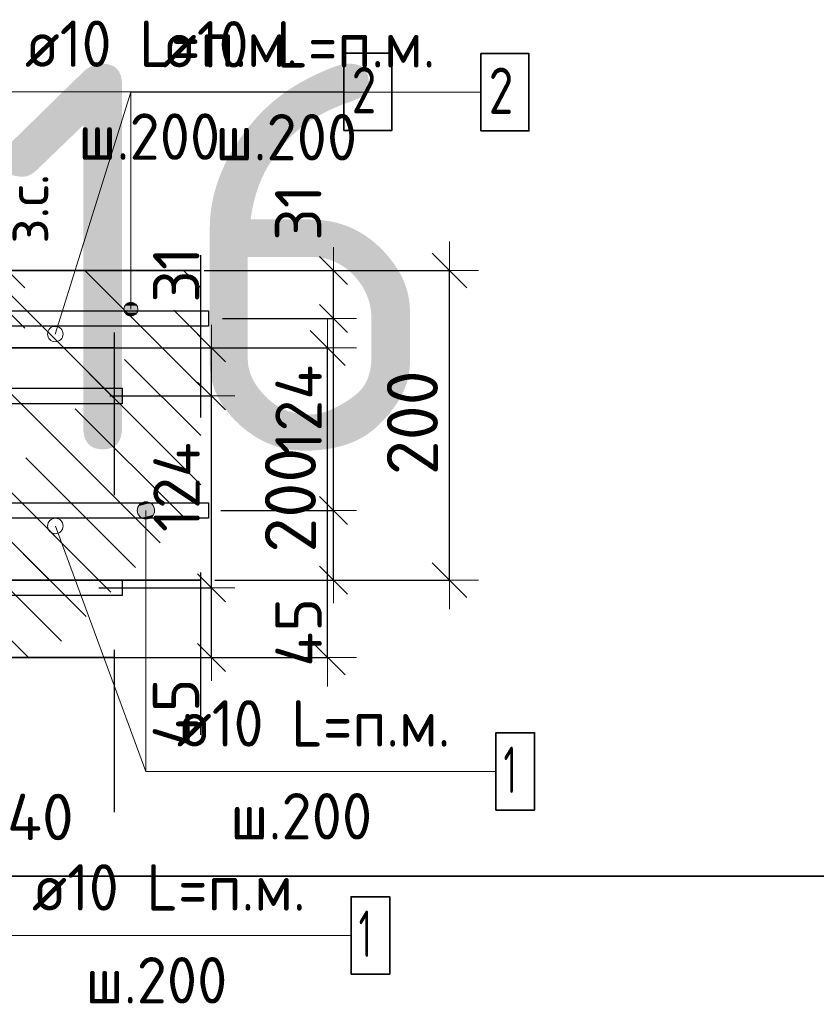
# Model space of a CAD drawing. Header units: metres. Extents: x -38 to 98, y -15 to 21.
# Tile 65 of 124: x 72.572 to 73.086, y 5.189 to 5.825. Entities that reach past the tile are written whole.
import ezdxf

# ---------------------------------------------------------------- set-up
doc = ezdxf.new("R2010")
doc.units = ezdxf.units.M
doc.header["$PDMODE"] = 65
doc.linetypes.add('______4', pattern=[0.135, 0.105, -0.03])
for name, color, linetype, lineweight in [('XR$3$Арм. стержнями верхней зоны', 180, 'Continuous', 35), ('XR$3$Арм. стержнями нижней зоны', 180, 'Continuous', 35), ('XR$3$Арм.стержн. Арматура края', 96, 'Continuous', 35), ('XR$3$Размерная линия (1)', 7, 'Continuous', 13), ('XR$3$Размерная линия_ общее', 7, 'Continuous', 13), ('XR$5$Арм. стержнями верхней зоны', 180, 'Continuous', 35), ('XR$5$Арм. стержнями нижней зоны', 180, 'Continuous', 35), ('XR$5$Арм.стержн. Арматура края', 96, 'Continuous', 35), ('XR$5$Размерная линия (1)', 7, 'Continuous', 13), ('XR$5$Размерная линия_ общее', 7, 'Continuous', 13)]:
    doc.layers.add(name, color=color, linetype=linetype, lineweight=lineweight)
doc.styles.add('ISOCPEUR', font='txt')
doc.dimstyles.new('DIMSTYLE_11', dxfattribs={"dimtxt": 0.033, "dimasz": 0.0375, "dimexe": 0, "dimexo": 0, "dimgap": 0.0165, "dimtad": 2, "dimdec": 0, "dimlfac": 1000, "dimrnd": 1, "dimzin": 12, "dimdsep": 46, "dimtxsty": 'ISOCPEUR', "dimblk1": 'ALL_ML_STRICH', "dimblk2": 'ALL_ML_STRICH', "dimsah": 1, "dimcen": 0, "dimclrd": 7, "dimclre": 256, "dimclrt": 7, "dimadec": 0, "dimazin": 0, "dimtfac": 1, "dimtdec": 0, "dimtix": 1, "dimtmove": 2, "dimatfit": 3, "dimfxl": 0, "dimtvp": 1.2, "dimtzin": 0, "dimlwd": 0, "dimlwe": -3, "dimarcsym": 0})
doc.dimstyles.new('DIMSTYLE_12', dxfattribs={"dimtxt": 0.03, "dimasz": 0.03, "dimexe": 0, "dimexo": 0, "dimgap": 0.015, "dimtad": 2, "dimdec": 0, "dimlfac": 1000, "dimrnd": 1, "dimzin": 12, "dimdsep": 46, "dimtxsty": 'ISOCPEUR', "dimblk1": 'ALL_ML_STRICH', "dimblk2": 'ALL_ML_STRICH', "dimsah": 1, "dimcen": 0, "dimclrd": 7, "dimclre": 256, "dimclrt": 7, "dimadec": 0, "dimazin": 0, "dimtfac": 1, "dimtdec": 0, "dimtix": 1, "dimtmove": 2, "dimatfit": 3, "dimfxl": 0, "dimtzin": 0, "dimlwd": 0, "dimlwe": -3, "dimarcsym": 0})
doc.dimstyles.new('DIMSTYLE_14', dxfattribs={"dimtxt": 0.03, "dimasz": 0.03, "dimexe": 0, "dimexo": 0, "dimgap": 0.015, "dimtad": 2, "dimdec": 0, "dimlfac": 1000, "dimrnd": 1, "dimzin": 12, "dimdsep": 46, "dimtxsty": 'ISOCPEUR', "dimblk1": 'ALL_ML_STRICH', "dimblk2": 'ALL_ML_STRICH', "dimsah": 1, "dimcen": 0, "dimclrd": 7, "dimclre": 256, "dimclrt": 7, "dimadec": 0, "dimazin": 0, "dimtfac": 1, "dimtdec": 0, "dimtix": 1, "dimtmove": 2, "dimatfit": 3, "dimfxl": 0, "dimtvp": 1.2, "dimtzin": 0, "dimlwd": 0, "dimlwe": -3, "dimarcsym": 0})
doc.dimstyles.new('DIMSTYLE_8', dxfattribs={"dimtxt": 0.033, "dimasz": 0.0375, "dimexe": 0, "dimexo": 0, "dimgap": 0.0165, "dimtad": 2, "dimdec": 0, "dimlfac": 1000, "dimrnd": 1, "dimzin": 12, "dimdsep": 46, "dimtxsty": 'ISOCPEUR', "dimblk1": 'ALL_ML_STRICH', "dimblk2": 'ALL_ML_STRICH', "dimsah": 1, "dimcen": 0, "dimclrd": 7, "dimclre": 256, "dimclrt": 7, "dimadec": 0, "dimazin": 0, "dimtfac": 1, "dimtdec": 0, "dimtix": 1, "dimtmove": 2, "dimatfit": 3, "dimfxl": 0, "dimtzin": 0, "dimlwd": 0, "dimlwe": -3, "dimarcsym": 0})
pattern_1 = [(135, (0, 0), (-0.031819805, -0.031819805), [0.4, -0.05, 0, -0.05]), (135, (-0.01591, -0.01591), (-0.031819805, -0.031819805), [0.8, -0.1, 0.1, -0.1])]

# ---------------------------------------------------------------- blocks, each defined once
blk = doc.blocks.new('ALL_ML_STRICH')
at = {"color": 0, "linetype": 'ByBlock', "lineweight": -2}
for p, q in [((0, -0.5), (0, 0.5)), ((-0.3, -0.3), (0.3, 0.3)), ((-1, 0), (0.5, 0))]:
    blk.add_line(p, q, dxfattribs=at)
blk = doc.blocks.new('*D85')
at = {"layer": 'DEFPOINTS', "color": 7, "linetype": 'Continuous', "lineweight": 13, "transparency": 33554687}
for p in [(72.50474, 5.40307), (72.5447, 5.36307), (72.50474, 5.28783)]:
    blk.add_point(p, dxfattribs=at)
at = {"layer": 'XR$3$Размерная линия (1)', "color": 9, "linetype": 'Continuous', "lineweight": -2, "true_color": 0xc7c7c7, "transparency": 33554687}
for p, q in [((72.50474, 5.38307), (72.50474, 5.28783)), ((72.5447, 5.34307), (72.5447, 5.28783))]:
    blk.add_line(p, q, dxfattribs=at)
at = {"layer": 'XR$3$Размерная линия (1)', "color": 7, "linetype": 'Continuous', "lineweight": -2, "transparency": 33554687}
blk.add_line((72.50474, 5.28783), (72.5447, 5.28783), dxfattribs=at)
at = {"layer": 'XR$3$Размерная линия (1)', "color": 7, "linetype": 'Continuous', "lineweight": 13, "transparency": 33554687, "xscale": 0.03, "yscale": 0.03, "zscale": 0.03, "rotation": 180}
blk.add_blockref('ALL_ML_STRICH', (72.50474, 5.28783), dxfattribs=at)
at = {"layer": 'XR$3$Размерная линия (1)', "color": 7, "linetype": 'Continuous', "lineweight": 13, "transparency": 33554687, "xscale": 0.03, "yscale": 0.03, "zscale": 0.03}
blk.add_blockref('ALL_ML_STRICH', (72.5447, 5.28783), dxfattribs=at)
at = {"layer": 'XR$3$Размерная линия (1)', "color": 7, "linetype": 'Continuous', "lineweight": 13, "transparency": 33554687, "insert": (72.58504, 5.31003), "char_height": 0.03, "width": 0.06, "attachment_point": 5, "style": 'ISOCPEUR'}
blk.add_mtext('\\A1;{40}', dxfattribs=at)
blk = doc.blocks.new('*D86')
at = {"layer": 'DEFPOINTS', "color": 7, "linetype": 'Continuous', "lineweight": 13, "transparency": 33554687}
for p in [(72.67772, 5.66307), (72.67772, 5.46307), (72.84927, 5.46307)]:
    blk.add_point(p, dxfattribs=at)
at = {"layer": 'XR$3$Размерная линия_ общее', "color": 253, "linetype": 'Continuous', "lineweight": -2, "true_color": 0xa0a0a0, "transparency": 33554687}
for p, q in [((72.69772, 5.66307), (72.84927, 5.66307)), ((72.69772, 5.46307), (72.84927, 5.46307))]:
    blk.add_line(p, q, dxfattribs=at)
at = {"layer": 'XR$3$Размерная линия_ общее', "color": 7, "linetype": 'Continuous', "lineweight": -2, "transparency": 33554687}
blk.add_line((72.84927, 5.46307), (72.84927, 5.66307), dxfattribs=at)
at = {"layer": 'XR$3$Размерная линия_ общее', "color": 7, "linetype": 'Continuous', "lineweight": 13, "transparency": 33554687, "xscale": 0.0375, "yscale": 0.0375, "zscale": 0.0375}
for p, rotation in [((72.84927, 5.66307), 90), ((72.84927, 5.46307), 270)]:
    blk.add_blockref('ALL_ML_STRICH', p, dxfattribs=dict(at, rotation=rotation))
at = {"layer": 'XR$3$Размерная линия_ общее', "color": 7, "linetype": 'Continuous', "lineweight": 13, "transparency": 33554687, "insert": (72.82527, 5.56472), "char_height": 0.033, "width": 0.099, "attachment_point": 5, "rotation": 90, "style": 'ISOCPEUR'}
blk.add_mtext('\\A1;{200}', dxfattribs=at)
blk = doc.blocks.new('*D148')
at = {"layer": 'DEFPOINTS', "color": 7, "linetype": 'Continuous', "lineweight": 13, "transparency": 33554687}
for p in [(72.52365, 5.66307), (72.52365, 5.63707), (72.56364, 5.63707)]:
    blk.add_point(p, dxfattribs=at)
at = {"layer": 'XR$3$Размерная линия_ общее', "color": 253, "linetype": 'Continuous', "lineweight": -2, "true_color": 0xa0a0a0, "transparency": 33554687}
for p, q in [((72.54365, 5.66307), (72.56364, 5.66307)), ((72.54365, 5.63707), (72.56364, 5.63707))]:
    blk.add_line(p, q, dxfattribs=at)
at = {"layer": 'XR$3$Размерная линия_ общее', "color": 7, "linetype": 'Continuous', "lineweight": -2, "transparency": 33554687}
blk.add_line((72.56364, 5.63707), (72.56364, 5.66307), dxfattribs=at)
at = {"layer": 'XR$3$Размерная линия_ общее', "color": 7, "linetype": 'Continuous', "lineweight": 13, "transparency": 33554687, "xscale": 0.0375, "yscale": 0.0375, "zscale": 0.0375}
for p, rotation in [((72.56364, 5.66307), 90), ((72.56364, 5.63707), 270)]:
    blk.add_blockref('ALL_ML_STRICH', p, dxfattribs=dict(at, rotation=rotation))
at = {"layer": 'XR$3$Размерная линия_ общее', "color": 7, "linetype": 'Continuous', "lineweight": 13, "transparency": 33554687, "insert": (72.56317, 5.68043), "char_height": 0.027, "width": 0.00135, "attachment_point": 1, "rotation": 90, "line_spacing_factor": 0.60241, "style": 'ISOCPEUR'}
blk.add_mtext('з.с.', dxfattribs=at)
at = {"layer": 'XR$3$Размерная линия_ общее', "color": 7, "linetype": 'Continuous', "lineweight": 13, "transparency": 33554687, "insert": (72.53964, 5.70079), "char_height": 0.033, "width": 0.066, "attachment_point": 5, "rotation": 90, "style": 'ISOCPEUR'}
blk.add_mtext('\\A1;{26}', dxfattribs=at)
blk = doc.blocks.new('*D207')
at = {"layer": 'DEFPOINTS', "color": 7, "linetype": 'Continuous', "lineweight": 13, "transparency": 33554687}
for p in [(72.6816, 5.50807), (72.69445, 5.46307), (72.77427, 5.46307)]:
    blk.add_point(p, dxfattribs=at)
at = {"layer": 'XR$3$Размерная линия (1)', "color": 9, "linetype": 'Continuous', "lineweight": -2, "true_color": 0xc7c7c7, "transparency": 33554687}
for p, q in [((72.7016, 5.50807), (72.77427, 5.50807)), ((72.71445, 5.46307), (72.77427, 5.46307))]:
    blk.add_line(p, q, dxfattribs=at)
at = {"layer": 'XR$3$Размерная линия (1)', "color": 7, "linetype": 'Continuous', "lineweight": -2, "transparency": 33554687}
blk.add_line((72.77427, 5.46307), (72.77427, 5.50807), dxfattribs=at)
at = {"layer": 'XR$3$Размерная линия (1)', "color": 7, "linetype": 'Continuous', "lineweight": 13, "transparency": 33554687, "xscale": 0.03, "yscale": 0.03, "zscale": 0.03}
for p, rotation in [((72.77427, 5.50807), 90), ((72.77427, 5.46307), 270)]:
    blk.add_blockref('ALL_ML_STRICH', p, dxfattribs=dict(at, rotation=rotation))
at = {"layer": 'XR$3$Размерная линия (1)', "color": 7, "linetype": 'Continuous', "lineweight": 13, "transparency": 33554687, "insert": (72.75176, 5.42931), "char_height": 0.03, "width": 0.06, "attachment_point": 5, "rotation": 90, "style": 'ISOCPEUR'}
blk.add_mtext('\\A1;{45}', dxfattribs=at)
blk = doc.blocks.new('*D208')
at = {"layer": 'DEFPOINTS', "color": 7, "linetype": 'Continuous', "lineweight": 13, "transparency": 33554687}
for p in [(72.68263, 5.63207), (72.6816, 5.50807), (72.77427, 5.50807)]:
    blk.add_point(p, dxfattribs=at)
at = {"layer": 'XR$3$Размерная линия (1)', "color": 9, "linetype": 'Continuous', "lineweight": -2, "true_color": 0xc7c7c7, "transparency": 33554687}
for p, q in [((72.70263, 5.63207), (72.77427, 5.63207)), ((72.7016, 5.50807), (72.77427, 5.50807))]:
    blk.add_line(p, q, dxfattribs=at)
at = {"layer": 'XR$3$Размерная линия (1)', "color": 7, "linetype": 'Continuous', "lineweight": -2, "transparency": 33554687}
blk.add_line((72.77427, 5.50807), (72.77427, 5.63207), dxfattribs=at)
at = {"layer": 'XR$3$Размерная линия (1)', "color": 7, "linetype": 'Continuous', "lineweight": 13, "transparency": 33554687, "xscale": 0.03, "yscale": 0.03, "zscale": 0.03}
for p, rotation in [((72.77427, 5.63207), 90), ((72.77427, 5.50807), 270)]:
    blk.add_blockref('ALL_ML_STRICH', p, dxfattribs=dict(at, rotation=rotation))
at = {"layer": 'XR$3$Размерная линия (1)', "color": 7, "linetype": 'Continuous', "lineweight": 13, "transparency": 33554687, "insert": (72.75177, 5.57307), "char_height": 0.03, "width": 0.09, "attachment_point": 5, "rotation": 90, "style": 'ISOCPEUR'}
blk.add_mtext('\\A1;{124}', dxfattribs=at)
blk = doc.blocks.new('*D209')
at = {"layer": 'DEFPOINTS', "color": 7, "linetype": 'Continuous', "lineweight": 13, "transparency": 33554687}
for p in [(72.67076, 5.66307), (72.68263, 5.63207), (72.77427, 5.63207)]:
    blk.add_point(p, dxfattribs=at)
at = {"layer": 'XR$3$Размерная линия (1)', "color": 9, "linetype": 'Continuous', "lineweight": -2, "true_color": 0xc7c7c7, "transparency": 33554687}
for p, q in [((72.69076, 5.66307), (72.77427, 5.66307)), ((72.70263, 5.63207), (72.77427, 5.63207))]:
    blk.add_line(p, q, dxfattribs=at)
at = {"layer": 'XR$3$Размерная линия (1)', "color": 7, "linetype": 'Continuous', "lineweight": -2, "transparency": 33554687}
blk.add_line((72.77427, 5.63207), (72.77427, 5.66307), dxfattribs=at)
at = {"layer": 'XR$3$Размерная линия (1)', "color": 7, "linetype": 'Continuous', "lineweight": 13, "transparency": 33554687, "xscale": 0.03, "yscale": 0.03, "zscale": 0.03}
for p, rotation in [((72.77427, 5.66307), 90), ((72.77427, 5.63207), 270)]:
    blk.add_blockref('ALL_ML_STRICH', p, dxfattribs=dict(at, rotation=rotation))
at = {"layer": 'XR$3$Размерная линия (1)', "color": 7, "linetype": 'Continuous', "lineweight": 13, "transparency": 33554687, "insert": (72.75153, 5.70036), "char_height": 0.03, "width": 0.06, "attachment_point": 5, "rotation": 90, "style": 'ISOCPEUR'}
blk.add_mtext('\\A1;{31}', dxfattribs=at)
blk = doc.blocks.new('*D587')
at = {"layer": 'DEFPOINTS', "color": 7, "linetype": 'Continuous', "lineweight": 13, "transparency": 33554687}
for p in [(72.59895, 5.61305), (72.59895, 5.41305), (72.7705, 5.41305)]:
    blk.add_point(p, dxfattribs=at)
at = {"layer": 'XR$5$Размерная линия_ общее', "color": 253, "linetype": 'Continuous', "lineweight": -2, "true_color": 0xa0a0a0, "transparency": 33554687}
for p, q in [((72.61895, 5.61305), (72.7705, 5.61305)), ((72.61895, 5.41305), (72.7705, 5.41305))]:
    blk.add_line(p, q, dxfattribs=at)
at = {"layer": 'XR$5$Размерная линия_ общее', "color": 7, "linetype": 'Continuous', "lineweight": -2, "transparency": 33554687}
blk.add_line((72.7705, 5.41305), (72.7705, 5.61305), dxfattribs=at)
at = {"layer": 'XR$5$Размерная линия_ общее', "color": 7, "linetype": 'Continuous', "lineweight": 13, "transparency": 33554687, "xscale": 0.0375, "yscale": 0.0375, "zscale": 0.0375}
for p, rotation in [((72.7705, 5.61305), 90), ((72.7705, 5.41305), 270)]:
    blk.add_blockref('ALL_ML_STRICH', p, dxfattribs=dict(at, rotation=rotation))
at = {"layer": 'XR$5$Размерная линия_ общее', "color": 7, "linetype": 'Continuous', "lineweight": 13, "transparency": 33554687, "insert": (72.7465, 5.5147), "char_height": 0.033, "width": 0.099, "attachment_point": 5, "rotation": 90, "style": 'ISOCPEUR'}
blk.add_mtext('\\A1;{200}', dxfattribs=at)
blk = doc.blocks.new('*D589')
at = {"layer": 'DEFPOINTS', "color": 7, "linetype": 'Continuous', "lineweight": 13, "transparency": 33554687}
for p in [(72.60284, 5.45805), (72.61569, 5.41305), (72.6955, 5.41305)]:
    blk.add_point(p, dxfattribs=at)
at = {"layer": 'XR$5$Размерная линия (1)', "color": 9, "linetype": 'Continuous', "lineweight": -2, "true_color": 0xc7c7c7, "transparency": 33554687}
for p, q in [((72.62284, 5.45805), (72.6955, 5.45805)), ((72.63569, 5.41305), (72.6955, 5.41305))]:
    blk.add_line(p, q, dxfattribs=at)
at = {"layer": 'XR$5$Размерная линия (1)', "color": 7, "linetype": 'Continuous', "lineweight": -2, "transparency": 33554687}
blk.add_line((72.6955, 5.41305), (72.6955, 5.45805), dxfattribs=at)
at = {"layer": 'XR$5$Размерная линия (1)', "color": 7, "linetype": 'Continuous', "lineweight": 13, "transparency": 33554687, "xscale": 0.03, "yscale": 0.03, "zscale": 0.03}
for p, rotation in [((72.6955, 5.45805), 90), ((72.6955, 5.41305), 270)]:
    blk.add_blockref('ALL_ML_STRICH', p, dxfattribs=dict(at, rotation=rotation))
at = {"layer": 'XR$5$Размерная линия (1)', "color": 7, "linetype": 'Continuous', "lineweight": 13, "transparency": 33554687, "insert": (72.67264, 5.37731), "char_height": 0.03, "width": 0.06, "attachment_point": 5, "rotation": 90, "style": 'ISOCPEUR'}
blk.add_mtext('\\A1;{45}', dxfattribs=at)
blk = doc.blocks.new('*D590')
at = {"layer": 'DEFPOINTS', "color": 7, "linetype": 'Continuous', "lineweight": 13, "transparency": 33554687}
for p in [(72.60986, 5.58205), (72.60284, 5.45805), (72.6955, 5.45805)]:
    blk.add_point(p, dxfattribs=at)
at = {"layer": 'XR$5$Размерная линия (1)', "color": 9, "linetype": 'Continuous', "lineweight": -2, "true_color": 0xc7c7c7, "transparency": 33554687}
for p, q in [((72.62986, 5.58205), (72.6955, 5.58205)), ((72.62284, 5.45805), (72.6955, 5.45805))]:
    blk.add_line(p, q, dxfattribs=at)
at = {"layer": 'XR$5$Размерная линия (1)', "color": 7, "linetype": 'Continuous', "lineweight": -2, "transparency": 33554687}
blk.add_line((72.6955, 5.45805), (72.6955, 5.58205), dxfattribs=at)
at = {"layer": 'XR$5$Размерная линия (1)', "color": 7, "linetype": 'Continuous', "lineweight": 13, "transparency": 33554687, "xscale": 0.03, "yscale": 0.03, "zscale": 0.03}
for p, rotation in [((72.6955, 5.58205), 90), ((72.6955, 5.45805), 270)]:
    blk.add_blockref('ALL_ML_STRICH', p, dxfattribs=dict(at, rotation=rotation))
at = {"layer": 'XR$5$Размерная линия (1)', "color": 7, "linetype": 'Continuous', "lineweight": 13, "transparency": 33554687, "insert": (72.673, 5.52305), "char_height": 0.03, "width": 0.09, "attachment_point": 5, "rotation": 90, "style": 'ISOCPEUR'}
blk.add_mtext('\\A1;{124}', dxfattribs=at)
blk = doc.blocks.new('*D591')
at = {"layer": 'DEFPOINTS', "color": 7, "linetype": 'Continuous', "lineweight": 13, "transparency": 33554687}
for p in [(72.59199, 5.61305), (72.60986, 5.58205), (72.6955, 5.58205)]:
    blk.add_point(p, dxfattribs=at)
at = {"layer": 'XR$5$Размерная линия (1)', "color": 9, "linetype": 'Continuous', "lineweight": -2, "true_color": 0xc7c7c7, "transparency": 33554687}
for p, q in [((72.61199, 5.61305), (72.6955, 5.61305)), ((72.62986, 5.58205), (72.6955, 5.58205))]:
    blk.add_line(p, q, dxfattribs=at)
at = {"layer": 'XR$5$Размерная линия (1)', "color": 7, "linetype": 'Continuous', "lineweight": -2, "transparency": 33554687}
blk.add_line((72.6955, 5.58205), (72.6955, 5.61305), dxfattribs=at)
at = {"layer": 'XR$5$Размерная линия (1)', "color": 7, "linetype": 'Continuous', "lineweight": 13, "transparency": 33554687, "xscale": 0.03, "yscale": 0.03, "zscale": 0.03}
for p, rotation in [((72.6955, 5.61305), 90), ((72.6955, 5.58205), 270)]:
    blk.add_blockref('ALL_ML_STRICH', p, dxfattribs=dict(at, rotation=rotation))
at = {"layer": 'XR$5$Размерная линия (1)', "color": 7, "linetype": 'Continuous', "lineweight": 13, "transparency": 33554687, "insert": (72.67276, 5.66034), "char_height": 0.03, "width": 0.06, "attachment_point": 5, "rotation": 90, "style": 'ISOCPEUR'}
blk.add_mtext('\\A1;{31}', dxfattribs=at)

msp = doc.modelspace()

# ---------------------------------------------------------------- hatches: boundary and pattern name
at = {"linetype": 'Continuous', "lineweight": 25, "transparency": 33554687}
h = msp.add_hatch(dxfattribs=at)
h.set_pattern_fill('__________540', scale=0.015, style=0, pattern_type=2)
h.set_pattern_definition(pattern_1)
h.paths.add_polyline_path([(72.5447, 5.66307), (72.5447, 5.46307), (72.68855, 5.46307), (72.68855, 5.66307)], flags=0)
at = {"linetype": 'Continuous', "lineweight": 13, "transparency": 33554687}
h = msp.add_hatch(dxfattribs=at)
h.set_pattern_fill('__________540', scale=0.015, style=0, pattern_type=2)
h.set_pattern_definition(pattern_1)
h.paths.add_polyline_path([(72.20078, 5.61305), (72.20078, 5.41305), (72.63295, 5.41305), (72.63295, 5.61305)], flags=0)
at = {"layer": 'XR$3$Арм. стержнями верхней зоны', "linetype": 'Continuous', "lineweight": 13, "transparency": 33554687}
for points in [[(72.64126, 5.64194), (72.64576, 5.64194), (72.64351, 5.64257)], [(72.64738, 5.64032), (72.63964, 5.64032), (72.63901, 5.63807)], [(72.64738, 5.64032), (72.63901, 5.63807), (72.64801, 5.63807)], [(72.64801, 5.63807), (72.63901, 5.63807), (72.63964, 5.63582)], [(72.64576, 5.64194), (72.64126, 5.64194), (72.63964, 5.64032)], [(72.64576, 5.64194), (72.63964, 5.64032), (72.64738, 5.64032)], [(72.64801, 5.63807), (72.63964, 5.63582), (72.64738, 5.63582)], [(72.64738, 5.63582), (72.63964, 5.63582), (72.64126, 5.6342)], [(72.64738, 5.63582), (72.64126, 5.6342), (72.64576, 5.6342)], [(72.64576, 5.6342), (72.64126, 5.6342), (72.64351, 5.63357)]]:
    msp.add_hatch(color=7, dxfattribs=at).paths.add_polyline_path(points)
at = {"layer": 'XR$3$Арм. стержнями нижней зоны', "linetype": 'Continuous', "lineweight": 13, "transparency": 33554687}
for points in [[(72.64755, 5.50807), (72.6588, 5.50807), (72.65801, 5.51088)], [(72.64755, 5.50807), (72.65801, 5.51088), (72.64833, 5.51088)], [(72.64833, 5.51088), (72.65801, 5.51088), (72.65598, 5.5129)], [(72.64833, 5.51088), (72.65598, 5.5129), (72.65036, 5.5129)], [(72.65036, 5.5129), (72.65598, 5.5129), (72.65317, 5.51369)], [(72.64833, 5.50525), (72.6588, 5.50807), (72.64755, 5.50807)], [(72.64833, 5.50525), (72.65801, 5.50525), (72.6588, 5.50807)], [(72.65036, 5.50323), (72.65801, 5.50525), (72.64833, 5.50525)], [(72.65036, 5.50323), (72.65598, 5.50323), (72.65801, 5.50525)], [(72.65598, 5.50323), (72.65036, 5.50323), (72.65317, 5.50244)]]:
    msp.add_hatch(color=7, dxfattribs=at).paths.add_polyline_path(points)

# ---------------------------------------------------------------- linework, layer by layer
at = {"color": 7, "linetype": 'Continuous', "lineweight": 13, "transparency": 33554687}
for p, q in [((72.59466, 5.62202), (72.64351, 5.77823)), ((72.5947, 5.49802), (72.65317, 5.33949)), ((86.41979, 5.27171), (67.91979, 5.27171))]:
    msp.add_line(p, q, dxfattribs=at)
at = {"color": 7, "linetype": '______4', "lineweight": 25, "transparency": 33554687}
for p, q in [((72.68855, 5.36307), (72.68855, 5.76307)), ((72.63295, 5.31305), (72.63295, 5.71305))]:
    msp.add_line(p, q, dxfattribs=at)
at = {"color": 7, "linetype": 'Continuous', "lineweight": 35, "transparency": 33554687}
for p, q in [((72.68855, 5.66307), (72.5447, 5.66307)), ((72.63295, 5.61305), (72.20078, 5.61305)), ((72.5447, 5.46307), (72.68855, 5.46307)), ((72.45078, 5.41305), (72.63295, 5.41305)), ((67.91979, 5.27171), (86.41979, 5.27171))]:
    msp.add_line(p, q, dxfattribs=at)
at = {"color": 7, "linetype": 'Continuous', "lineweight": 13, "transparency": 33554687}
for centre in [(72.59466, 5.62202), (72.5947, 5.49802)]:
    msp.add_circle(centre, 0.005, dxfattribs=at)
at = {"layer": 'XR$3$Арм. стержнями верхней зоны', "color": 7, "linetype": 'Continuous', "lineweight": 13, "transparency": 33554687}
for p, q in [((72.64351, 5.77823), (72.86951, 5.77823)), ((72.64351, 5.77823), (72.64351, 5.63807)), ((72.64351, 5.64257), (72.64351, 5.64257)), ((72.63901, 5.63807), (72.63901, 5.63807)), ((72.64801, 5.63807), (72.64801, 5.63807)), ((72.64351, 5.63357), (72.64351, 5.63357))]:
    msp.add_line(p, q, dxfattribs=at)
at = {"layer": 'XR$3$Арм. стержнями верхней зоны', "color": 7, "linetype": 'Continuous', "lineweight": 35, "transparency": 33554687}
msp.add_lwpolyline([(72.86951, 5.75323), (72.90051, 5.75323), (72.90051, 5.80323), (72.86951, 5.80323), (72.86951, 5.75323)], dxfattribs=at)
at = {"layer": 'XR$3$Арм. стержнями верхней зоны', "color": 4, "linetype": 'Continuous', "lineweight": 25, "transparency": 33554687}
msp.add_lwpolyline([(72.3197, 5.63707), (72.69355, 5.63707), (72.69355, 5.62707), (72.3197, 5.62707), (72.3197, 5.63707)], dxfattribs=at)
at = {"layer": 'XR$3$Арм. стержнями верхней зоны', "color": 7, "linetype": 'Continuous', "lineweight": 13, "transparency": 33554687}
msp.add_circle((72.64351, 5.63807), 0.0045, dxfattribs=at)
at = {"layer": 'XR$3$Арм. стержнями нижней зоны', "color": 7, "linetype": 'Continuous', "lineweight": 13, "transparency": 33554687}
for p, q in [((72.65317, 5.51369), (72.65317, 5.51369)), ((72.64755, 5.50807), (72.64755, 5.50807)), ((72.65317, 5.33949), (72.65317, 5.50807)), ((72.6588, 5.50807), (72.6588, 5.50807)), ((72.65317, 5.50244), (72.65317, 5.50244)), ((72.65317, 5.33949), (72.87917, 5.33949))]:
    msp.add_line(p, q, dxfattribs=at)
at = {"layer": 'XR$3$Арм. стержнями нижней зоны', "color": 4, "linetype": 'Continuous', "lineweight": 25, "transparency": 33554687}
msp.add_lwpolyline([(72.3197, 5.51307), (72.69355, 5.51307), (72.69355, 5.50307), (72.3197, 5.50307), (72.3197, 5.51307)], dxfattribs=at)
at = {"layer": 'XR$3$Арм. стержнями нижней зоны', "color": 7, "linetype": 'Continuous', "lineweight": 35, "transparency": 33554687}
msp.add_lwpolyline([(72.87917, 5.31449), (72.90417, 5.31449), (72.90417, 5.36449), (72.87917, 5.36449), (72.87917, 5.31449)], dxfattribs=at)
at = {"layer": 'XR$3$Арм. стержнями нижней зоны', "color": 7, "linetype": 'Continuous', "lineweight": 13, "transparency": 33554687}
msp.add_circle((72.65317, 5.50807), 0.00563, dxfattribs=at)
at = {"layer": 'XR$3$Арм.стержн. Арматура края', "color": 4, "linetype": 'Continuous', "lineweight": 25, "transparency": 33554687}
for points in [[(72.35299, 5.63707), (72.69355, 5.63707), (72.69355, 5.62707)], [(72.69355, 5.62707), (72.35368, 5.62707)], [(72.35368, 5.51307), (72.69355, 5.51307), (72.69355, 5.50307), (72.35299, 5.50307)]]:
    msp.add_lwpolyline(points, dxfattribs=at)
at = {"layer": 'XR$5$Арм. стержнями верхней зоны', "color": 7, "linetype": 'Continuous', "lineweight": 13, "transparency": 33554687}
msp.add_line((72.55503, 5.7786), (72.78103, 5.7786), dxfattribs=at)
at = {"layer": 'XR$5$Арм. стержнями верхней зоны', "color": 7, "linetype": 'Continuous', "lineweight": 35, "transparency": 33554687}
msp.add_lwpolyline([(72.78103, 5.7536), (72.81203, 5.7536), (72.81203, 5.8036), (72.78103, 5.8036), (72.78103, 5.7536)], dxfattribs=at)
at = {"layer": 'XR$5$Арм. стержнями верхней зоны', "color": 4, "linetype": 'Continuous', "lineweight": 25, "transparency": 33554687}
msp.add_lwpolyline([(72.22578, 5.58705), (72.63795, 5.58705), (72.63795, 5.57705), (72.22578, 5.57705), (72.22578, 5.58705)], dxfattribs=at)
at = {"layer": 'XR$5$Арм. стержнями нижней зоны', "color": 7, "linetype": 'Continuous', "lineweight": 13, "transparency": 33554687}
msp.add_line((72.55966, 5.23354), (72.78566, 5.23354), dxfattribs=at)
at = {"layer": 'XR$5$Арм. стержнями нижней зоны', "color": 4, "linetype": 'Continuous', "lineweight": 25, "transparency": 33554687}
msp.add_lwpolyline([(72.22578, 5.46305), (72.63795, 5.46305), (72.63795, 5.45305), (72.22578, 5.45305), (72.22578, 5.46305)], dxfattribs=at)
at = {"layer": 'XR$5$Арм. стержнями нижней зоны', "color": 7, "linetype": 'Continuous', "lineweight": 35, "transparency": 33554687}
msp.add_lwpolyline([(72.78566, 5.20854), (72.81066, 5.20854), (72.81066, 5.25854), (72.78566, 5.25854), (72.78566, 5.20854)], dxfattribs=at)
at = {"layer": 'XR$5$Арм.стержн. Арматура края', "color": 4, "linetype": 'Continuous', "lineweight": 25, "transparency": 33554687}
for points in [[(72.25434, 5.58705), (72.63795, 5.58705), (72.63795, 5.57705), (72.25504, 5.57705)], [(72.25504, 5.46305), (72.63795, 5.46305), (72.63795, 5.45305)], [(72.63795, 5.45305), (72.25434, 5.45305)]]:
    msp.add_lwpolyline(points, dxfattribs=at)

# ---------------------------------------------------------------- texts
at = {"color": 7, "linetype": 'Continuous', "lineweight": 35, "transparency": 33554687, "insert": (70.35063, 5.54671), "char_height": 0.25, "width": 2.7437149, "attachment_point": 7, "style": 'ISOCPEUR'}
msp.add_mtext('\\W0.96;ГОСТ 34028-2016', dxfattribs=at)
at = {"layer": 'XR$3$Арм. стержнями верхней зоны', "color": 7, "linetype": 'Continuous', "lineweight": 25, "transparency": 33554687, "char_height": 0.03, "attachment_point": 7, "style": 'ISOCPEUR'}
for s, insert, width in [('\\W0.94;ø10 L=п.м.', (72.66351, 5.79423), 0.1999832), ('\\W0.78;2', (72.87451, 5.76423), 0.0326407), ('\\W0.95;ш.200 ', (72.69801, 5.73423), 0.1311997)]:
    msp.add_mtext(s, dxfattribs=dict(at, insert=insert, width=width))
at = {"layer": 'XR$3$Арм. стержнями нижней зоны', "color": 7, "linetype": 'Continuous', "lineweight": 25, "transparency": 33554687, "char_height": 0.03, "attachment_point": 7, "style": 'ISOCPEUR'}
for s, insert, width in [('\\W0.94;ø10 L=п.м.', (72.67317, 5.35549), 0.1999832), ('\\W0.56;1', (72.88417, 5.32549), 0.0233333), ('\\W0.95;ш.200 ', (72.70767, 5.29549), 0.1311996)]:
    msp.add_mtext(s, dxfattribs=dict(at, insert=insert, width=width))
at = {"layer": 'XR$5$Арм. стержнями верхней зоны', "color": 7, "linetype": 'Continuous', "lineweight": 25, "transparency": 33554687, "char_height": 0.03, "attachment_point": 7, "style": 'ISOCPEUR'}
for s, insert, width in [('\\W0.94;ø10 L=п.м.', (72.57503, 5.7946), 0.1999832), ('\\W0.78;2', (72.78603, 5.7646), 0.0326407), ('\\W0.95;ш.200 ', (72.60953, 5.7346), 0.1311997)]:
    msp.add_mtext(s, dxfattribs=dict(at, insert=insert, width=width))
at = {"layer": 'XR$5$Арм. стержнями нижней зоны', "color": 7, "linetype": 'Continuous', "lineweight": 25, "transparency": 33554687, "char_height": 0.03, "attachment_point": 7, "style": 'ISOCPEUR'}
for s, insert, width in [('\\W0.94;ø10 L=п.м.', (72.57966, 5.24954), 0.1999832), ('\\W0.56;1', (72.79066, 5.21954), 0.0233333), ('\\W0.95;ш.200 ', (72.61416, 5.18954), 0.1311997)]:
    msp.add_mtext(s, dxfattribs=dict(at, insert=insert, width=width))

# ---------------------------------------------------------------- dimensions: what is measured, and where the dimension line sits
at = {"layer": 'XR$3$Размерная линия (1)', "color": 7, "linetype": 'Continuous', "lineweight": 13, "transparency": 33554687}
for base, p1, p2, dimstyle, picture, middle in [((72.77427, 5.66307), (72.70263, 5.63207), (72.69076, 5.66307), 'DIMSTYLE_14', '*D209', (72.75153, 5.70036)), ((72.77427, 5.63207), (72.7016, 5.50807), (72.70263, 5.63207), 'DIMSTYLE_12', '*D208', (72.75177, 5.57307)), ((72.77427, 5.50807), (72.71445, 5.46307), (72.7016, 5.50807), 'DIMSTYLE_14', '*D207', (72.75176, 5.42931))]:
    dim = msp.add_linear_dim(base=base, p1=p1, p2=p2, angle=90, dimstyle=dimstyle, override={"dimpost": '<>', "dimclrd": 7, "dimclre": 9, "dimclrt": 7, "dimlwd": 0, "dimlwe": 65533}, dxfattribs=at)
    dim.commit()
    dim.dimension.update_dxf_attribs({"geometry": picture, "text_midpoint": middle, "dimtype": 160})
dim = msp.add_linear_dim(base=(72.5447, 5.28783), p1=(72.50474, 5.38307), p2=(72.5447, 5.34307), dimstyle='DIMSTYLE_14', override={"dimpost": '<>', "dimclrd": 7, "dimclre": 9, "dimclrt": 7, "dimlwd": 0, "dimlwe": 65533}, dxfattribs=at)
dim.commit()
dim.dimension.update_dxf_attribs({"geometry": '*D85', "text_midpoint": (72.58504, 5.31003), "dimtype": 160})
at = {"layer": 'XR$3$Размерная линия_ общее', "color": 7, "linetype": 'Continuous', "lineweight": 13, "transparency": 33554687}
dim = msp.add_linear_dim(base=(72.56364, 5.66307), p1=(72.54365, 5.63707), p2=(72.54365, 5.66307), angle=90, text='<>\\Xз.с.', dimstyle='DIMSTYLE_11', override={"dimpost": '<>', "dimclrd": 7, "dimclre": 253, "dimclrt": 7, "dimlwd": 0, "dimlwe": 65533}, dxfattribs=at)
dim.commit()
dim.dimension.update_dxf_attribs({"geometry": '*D148', "text_midpoint": (72.53964, 5.70079), "dimtype": 160})
dim = msp.add_linear_dim(base=(72.84927, 5.66307), p1=(72.69772, 5.46307), p2=(72.69772, 5.66307), angle=90, dimstyle='DIMSTYLE_8', override={"dimpost": '<>', "dimclrd": 7, "dimclre": 253, "dimclrt": 7, "dimlwd": 0, "dimlwe": 65533}, dxfattribs=at)
dim.commit()
dim.dimension.update_dxf_attribs({"geometry": '*D86', "text_midpoint": (72.82527, 5.56472), "dimtype": 160})
at = {"layer": 'XR$5$Размерная линия (1)', "color": 7, "linetype": 'Continuous', "lineweight": 13, "transparency": 33554687}
for base, p1, p2, dimstyle, picture, middle in [((72.6955, 5.61305), (72.62986, 5.58205), (72.61199, 5.61305), 'DIMSTYLE_14', '*D591', (72.67276, 5.66034)), ((72.6955, 5.58205), (72.62284, 5.45805), (72.62986, 5.58205), 'DIMSTYLE_12', '*D590', (72.673, 5.52305)), ((72.6955, 5.45805), (72.63569, 5.41305), (72.62284, 5.45805), 'DIMSTYLE_14', '*D589', (72.67264, 5.37731))]:
    dim = msp.add_linear_dim(base=base, p1=p1, p2=p2, angle=90, dimstyle=dimstyle, override={"dimpost": '<>', "dimclrd": 7, "dimclre": 9, "dimclrt": 7, "dimlwd": 0, "dimlwe": 65533}, dxfattribs=at)
    dim.commit()
    dim.dimension.update_dxf_attribs({"geometry": picture, "text_midpoint": middle, "dimtype": 160})
at = {"layer": 'XR$5$Размерная линия_ общее', "color": 7, "linetype": 'Continuous', "lineweight": 13, "transparency": 33554687}
dim = msp.add_linear_dim(base=(72.7705, 5.61305), p1=(72.61895, 5.41305), p2=(72.61895, 5.61305), angle=90, dimstyle='DIMSTYLE_8', override={"dimpost": '<>', "dimclrd": 7, "dimclre": 253, "dimclrt": 7, "dimlwd": 0, "dimlwe": 65533}, dxfattribs=at)
dim.commit()
dim.dimension.update_dxf_attribs({"geometry": '*D587', "text_midpoint": (72.7465, 5.5147), "dimtype": 160})

doc.saveas('drawing.dxf')
